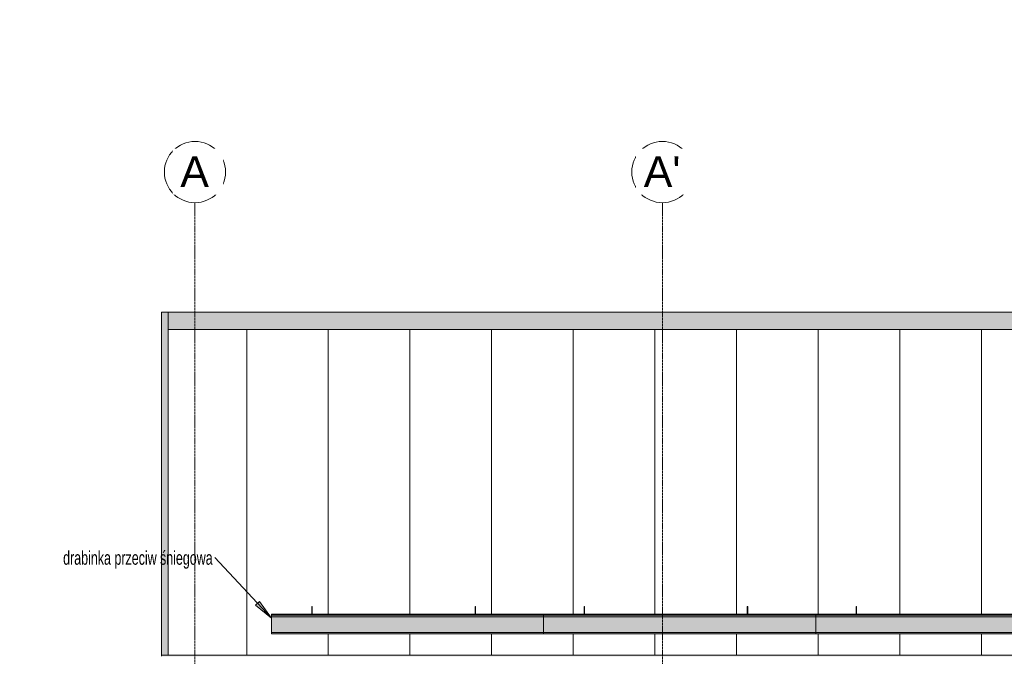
# Model space of a CAD drawing. Header units: centimetres. Extents: x 63272 to 70946, y -123 to 53714.
# Tile 5 of 50: x 63272 to 63995, y 319 to 786. Entities that reach past the tile are written whole.
import ezdxf

# ---------------------------------------------------------------- set-up
doc = ezdxf.new("R2010")
doc.units = ezdxf.units.CM
doc.linetypes.add('Linia siatki', pattern=[2.2225, 1.27, -0.3175, 0.3175, -0.3175])
for name, color, linetype, lineweight in [('A-GENM', 7, 'Continuous', 5), ('A-GENM-IDEN', 7, 'Continuous', 5), ('A-ROOF', 7, 'Continuous', 5), ('A-ROOF-OTLN', 7, 'Continuous', 5), ('A-ROOF-PATT', 7, 'Continuous', 5), ('S-GRID', 7, 'Continuous', 5), ('S-GRID-IDEN', 7, 'Continuous', 5)]:
    doc.layers.add(name, color=color, linetype=linetype, lineweight=lineweight)
doc.styles.add('Arial', font='arial.ttf', dxfattribs={"height": 22.5})
doc.styles.add('Arial Narrow', font='ARIALN.TTF', dxfattribs={"width": 0.8, "height": 10})

# ---------------------------------------------------------------- blocks, each defined once
blk = doc.blocks.new('Construction_Roof-Accessories_Lindab_KOTEGL - Construction_Roof-Accessories_Lindab_KOTEGL-9237833-Elewacja w osi 1 - Południowa')
at = {"layer": 'A-GENM', "true_color": 0x383e42}
for points in [[(63486.33, 354.93), (63486.63, 354.93), (63486.63, 355), (63486.33, 355)], [(63486.63, 352.29), (63486.63, 354.93), (63486.33, 354.93), (63486.33, 352.29)], [(63486.63, 351.61), (63486.63, 352.29), (63486.33, 352.27), (63486.33, 351.61), (63486.44, 351.61)], [(63486.63, 349.48), (63486.63, 351.61), (63486.33, 351.61), (63486.33, 349.48)]]:
    blk.add_hatch(color=250, dxfattribs=at).paths.add_polyline_path(points)
at = {"layer": 'A-GENM', "color": 250, "true_color": 0x2a2a2a}
for p, q in [((63486.63, 355.03), (63486.33, 355.03)), ((63486.33, 355.03), (63486.33, 354.93)), ((63486.33, 352.29), (63486.33, 354.93)), ((63486.63, 354.93), (63486.63, 355.03)), ((63486.63, 354.93), (63486.63, 352.29)), ((63486.33, 352.29), (63486.33, 351.61)), ((63486.33, 349.48), (63486.33, 351.61)), ((63486.63, 351.61), (63486.63, 352.29)), ((63486.63, 351.61), (63486.63, 349.48))]:
    blk.add_line(p, q, dxfattribs=at)
blk = doc.blocks.new('Construction_Roof-Accessories_Lindab_KOTEGL - Construction_Roof-Accessories_Lindab_KOTEGL-V1-Elewacja w osi 1 - Południowa')
at = {"layer": 'A-GENM', "true_color": 0x383e42}
for points in [[(63606.33, 354.93), (63606.63, 354.93), (63606.63, 355), (63606.33, 355)], [(63606.63, 352.29), (63606.63, 354.93), (63606.33, 354.93), (63606.33, 352.29)], [(63606.63, 351.61), (63606.63, 352.29), (63606.33, 352.27), (63606.33, 351.61), (63606.44, 351.61)], [(63606.63, 349.48), (63606.63, 351.61), (63606.33, 351.61), (63606.33, 349.48)]]:
    blk.add_hatch(color=250, dxfattribs=at).paths.add_polyline_path(points)
at = {"layer": 'A-GENM', "color": 250, "true_color": 0x2a2a2a}
for p, q in [((63606.63, 355.03), (63606.33, 355.03)), ((63606.33, 355.03), (63606.33, 354.93)), ((63606.33, 352.29), (63606.33, 354.93)), ((63606.63, 354.93), (63606.63, 355.03)), ((63606.63, 354.93), (63606.63, 352.29)), ((63606.33, 352.29), (63606.33, 351.61)), ((63606.33, 349.47), (63606.33, 351.61)), ((63606.63, 351.61), (63606.63, 352.29)), ((63606.63, 351.61), (63606.63, 349.47))]:
    blk.add_line(p, q, dxfattribs=at)
blk = doc.blocks.new('Construction_Roof-Accessories_Lindab_SNO_KOTEGL - Construction_Roof-Accessories_Lindab_SNO-9284867-Elewacja w osi 1 - Południowa')
at = {"layer": 'A-GENM', "true_color": 0x383e42}
for points in [[(63456.63, 348.67), (63656.63, 348.67), (63656.63, 349.46), (63456.63, 349.46), (63456.63, 349.19)], [(63558.05, 348.01), (63656.63, 348.01), (63656.63, 348.67), (63456.63, 348.67), (63456.63, 348.01), (63552.65, 348.01)], [(63655.35, 347.5), (63656.63, 347.51), (63656.63, 348.01), (63456.63, 348.01), (63456.63, 347.5), (63649.94, 347.5)], [(63456.63, 338.56), (63656.63, 338.56), (63656.63, 347.5), (63456.63, 347.5), (63456.63, 343.03)], [(63456.63, 338.4), (63656.63, 338.45), (63656.63, 338.56), (63456.63, 338.5), (63456.63, 338.42)], [(63456.63, 336.03), (63656.63, 336.03), (63656.63, 338.4), (63456.63, 338.4), (63456.63, 336.87)], [(63558.05, 335.29), (63656.63, 335.33), (63656.63, 336.03), (63456.63, 336.03), (63456.63, 335.29), (63552.65, 335.29)], [(63655.35, 335.08), (63656.63, 335.08), (63656.63, 335.29), (63456.63, 335.29), (63456.63, 335.08), (63649.94, 335.08)]]:
    blk.add_hatch(color=250, dxfattribs=at).paths.add_polyline_path(points)
at = {"layer": 'A-GENM', "color": 250, "true_color": 0x2a2a2a}
for p, q in [((63656.63, 349.48), (63456.63, 349.48)), ((63456.63, 349.48), (63456.63, 349.46)), ((63456.63, 348.67), (63456.63, 349.46)), ((63456.63, 348.01), (63456.63, 348.67)), ((63456.63, 348.67), (63656.63, 348.67)), ((63456.63, 348.01), (63456.63, 347.5)), ((63456.63, 347.5), (63656.63, 347.5)), ((63456.63, 338.56), (63456.63, 347.5)), ((63656.63, 349.46), (63656.63, 349.48)), ((63656.63, 349.46), (63656.63, 348.67)), ((63656.63, 348.67), (63656.63, 348.01)), ((63656.63, 347.5), (63656.63, 348.01)), ((63656.63, 347.5), (63656.63, 338.56)), ((63456.63, 338.4), (63456.63, 338.56)), ((63456.63, 336.03), (63456.63, 338.4)), ((63456.63, 336.03), (63456.63, 335.29)), ((63456.63, 336.03), (63656.63, 336.03)), ((63456.63, 335.08), (63456.63, 335.29)), ((63456.63, 335.08), (63656.63, 335.08)), ((63656.63, 338.56), (63656.63, 338.4)), ((63656.63, 338.4), (63656.63, 336.03)), ((63656.63, 335.29), (63656.63, 336.03)), ((63656.63, 335.29), (63656.63, 335.08))]:
    blk.add_line(p, q, dxfattribs=at)
blk = doc.blocks.new('Siatka - M_Symbol siatki - okrąg mniejszy-7853319-Elewacja w osi 1 - Południowa')
at = {"layer": 'S-GRID-IDEN'}
blk.add_circle((63400.4, -69.75), 22.5, dxfattribs=at)

msp = doc.modelspace()

# ---------------------------------------------------------------- hatches: boundary and pattern name
at = {"layer": 'A-GENM-IDEN'}
msp.add_hatch(color=256, dxfattribs=at).paths.add_polyline_path([(63456.63, 346.6), (63447.82, 358.9), (63444.94, 356.2)])
at = {"layer": 'A-ROOF', "true_color": 0x7f7f7f}
msp.add_hatch(color=8, dxfattribs=at).paths.add_polyline_path([(63380.82, 558.82), (64504.85, 558.82), (64504.85, 571.43), (63380.82, 571.43)])
at = {"layer": 'A-ROOF-OTLN', "true_color": 0x383e42}
h = msp.add_hatch(color=250, dxfattribs=at)
h.paths.add_polyline_path([(64484.57, 318.52), (64509.85, 318.52), (64509.85, 319.33), (64484.57, 319.33)])
h.paths.add_polyline_path([(63380.82, 318.52), (64474.57, 318.52), (64474.57, 319.33), (63375.82, 319.33), (63375.82, 318.52)])
at = {"layer": 'A-ROOF-PATT', "true_color": 0xc7ae96}
msp.add_hatch(color=253, dxfattribs=at).paths.add_polyline_path([(63375.82, 319.33), (63380.82, 319.33), (63380.82, 571.43), (63375.82, 571.43), (63375.82, 343.03)])
at = {"layer": 'A-ROOF-PATT'}
h = msp.add_hatch(dxfattribs=at)
h.set_pattern_fill('FP_2', color=256, style=0, pattern_type=2)
h.set_pattern_definition([(90, (63858.366, 217.3), (-60, 4e-15), [])])
h.paths.add_polyline_path([(63380.82, 319.33), (64474.57, 319.33), (64474.57, 321.11), (64484.57, 321.11), (64484.57, 319.33), (64504.85, 319.33), (64504.85, 558.82), (63380.82, 558.82), (63380.82, 343.03)])
h.paths.add_polyline_path([(63476.97, 335.08), (63456.63, 335.08), (63456.63, 349.48), (63486.33, 349.48), (63486.33, 355), (63486.63, 355), (63486.63, 349.48), (63606.33, 349.48), (63606.33, 355), (63606.63, 355), (63606.63, 349.48), (63686.33, 349.48), (63686.33, 355), (63686.63, 355), (63686.63, 349.48), (63806.33, 349.48), (63806.33, 355), (63806.63, 355), (63806.63, 349.48), (63886.33, 349.48), (63886.33, 355), (63886.63, 355), (63886.63, 349.48), (64006.33, 349.48), (64006.33, 355), (64006.63, 355), (64006.63, 349.48), (64086.33, 349.48), (64086.33, 355), (64086.63, 355), (64086.63, 349.48), (64206.33, 349.48), (64206.33, 355), (64206.63, 355), (64206.63, 349.48), (64256.63, 349.46), (64256.63, 335.08), (63482.38, 335.08)])
h.paths.add_polyline_path([(64266.15, 335.08), (64256.68, 335.08), (64256.68, 349.48), (64286.38, 349.48), (64286.38, 355), (64286.68, 355), (64286.68, 349.48), (64406.38, 349.48), (64406.38, 355), (64406.68, 355), (64406.69, 349.48), (64456.68, 349.46), (64456.68, 335.08), (64271.56, 335.08)])

# ---------------------------------------------------------------- linework, layer by layer
at = {"layer": 'A-GENM-IDEN'}
for p, q in [((63456.63, 346.6), (63414.91, 391.13)), ((63447.82, 358.9), (63444.94, 356.2)), ((63444.94, 356.2), (63456.63, 346.6)), ((63456.63, 346.6), (63447.82, 358.9))]:
    msp.add_line(p, q, dxfattribs=at)
at = {"layer": 'A-ROOF'}
for p, q in [((63380.82, 319.33), (63380.82, 571.43)), ((64504.85, 571.43), (63380.82, 571.43)), ((64504.85, 558.82), (63380.82, 558.82))]:
    msp.add_line(p, q, dxfattribs=at)
at = {"layer": 'A-ROOF-OTLN'}
for p, q in [((63375.82, 571.43), (63380.82, 571.43)), ((63375.82, 318.53), (63375.82, 571.43)), ((64474.57, 319.33), (63375.82, 319.33))]:
    msp.add_line(p, q, dxfattribs=at)
at = {"layer": 'S-GRID', "color": 9, "linetype": 'Linia siatki', "true_color": 0xc0c0c0}
for p, q in [((63400.4, -47.25), (63400.4, 651.94)), ((63743.95, -47.25), (63743.95, 651.94))]:
    msp.add_line(p, q, dxfattribs=at)

# ---------------------------------------------------------------- block references
at = {"layer": 'A-GENM', "color": 250, "true_color": 0x2a2a2a}
for name, p in [('Construction_Roof-Accessories_Lindab_KOTEGL - Construction_Roof-Accessories_Lindab_KOTEGL-9237833-Elewacja w osi 1 - Południowa', (0, 0)), ('Construction_Roof-Accessories_Lindab_KOTEGL - Construction_Roof-Accessories_Lindab_KOTEGL-V1-Elewacja w osi 1 - Południowa', (0, 0)), ('Construction_Roof-Accessories_Lindab_KOTEGL - Construction_Roof-Accessories_Lindab_KOTEGL-9237833-Elewacja w osi 1 - Południowa', (200, 0)), ('Construction_Roof-Accessories_Lindab_KOTEGL - Construction_Roof-Accessories_Lindab_KOTEGL-V1-Elewacja w osi 1 - Południowa', (200, 0)), ('Construction_Roof-Accessories_Lindab_KOTEGL - Construction_Roof-Accessories_Lindab_KOTEGL-9237833-Elewacja w osi 1 - Południowa', (400, 0)), ('Construction_Roof-Accessories_Lindab_SNO_KOTEGL - Construction_Roof-Accessories_Lindab_SNO-9284867-Elewacja w osi 1 - Południowa', (0, 0)), ('Construction_Roof-Accessories_Lindab_SNO_KOTEGL - Construction_Roof-Accessories_Lindab_SNO-9284867-Elewacja w osi 1 - Południowa', (200, 0)), ('Construction_Roof-Accessories_Lindab_SNO_KOTEGL - Construction_Roof-Accessories_Lindab_SNO-9284867-Elewacja w osi 1 - Południowa', (400, 0))]:
    msp.add_blockref(name, p, dxfattribs=at)
at = {"layer": 'S-GRID-IDEN'}
for p in [(0, 744.19), (343.55, 744.19)]:
    msp.add_blockref('Siatka - M_Symbol siatki - okrąg mniejszy-7853319-Elewacja w osi 1 - Południowa', p, dxfattribs=at)

# ---------------------------------------------------------------- texts
at = {"layer": 'A-GENM-IDEN', "char_height": 10, "attachment_point": 1, "style": 'Arial Narrow'}
for s, insert, width in [('drabinka przeciw', (63303.51, 395.84), 86.2616), ('śniegowa', (63374.68, 395.84), 48.4219)]:
    msp.add_mtext(s, dxfattribs=dict(at, insert=insert, width=width))

# ---------------------------------------------------------------- next in the draw order: texts
at = {"layer": 'S-GRID-IDEN', "char_height": 22.5, "attachment_point": 1, "style": 'Arial', "bg_fill": 3, "box_fill_scale": 1.25, "bg_fill_color": 256, "bg_fill_true_color": 13158600, "bg_fill_transparency": 0}
for s, insert, width in [('\\fArial|b0|i0|c238|p34|;A', (63389.65, 686.07), 25.654), ("A'", (63730.22, 686.07), 32.8692)]:
    msp.add_mtext(s, dxfattribs=dict(at, insert=insert, width=width))

doc.saveas('drawing.dxf')
